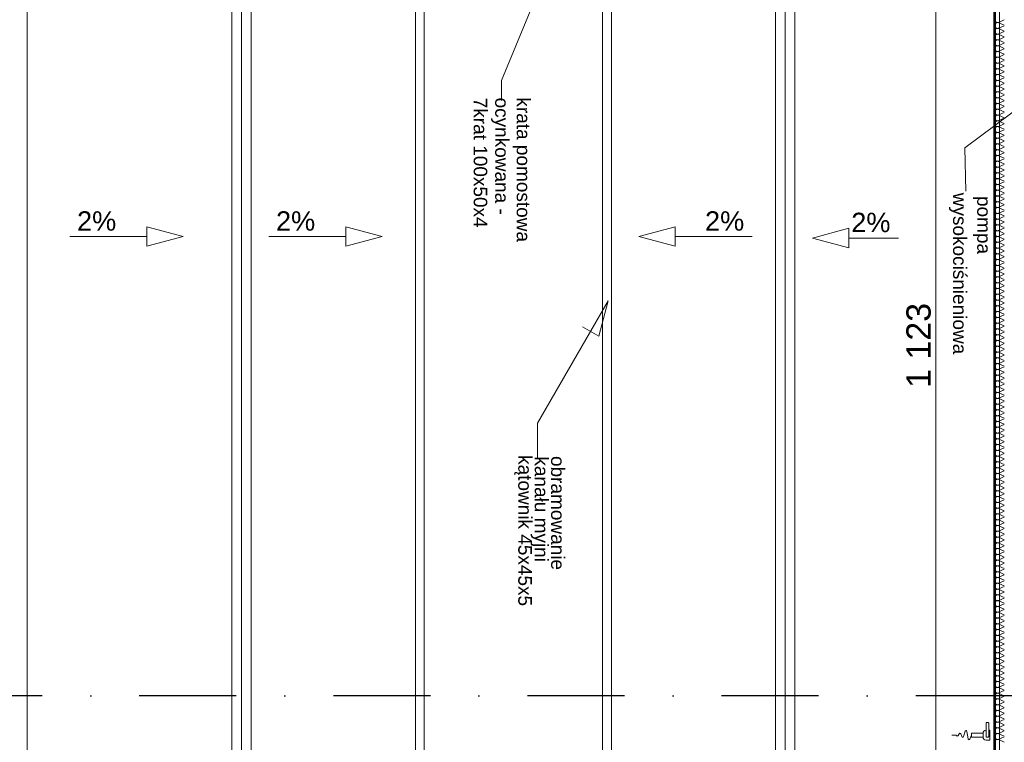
# Model space of a CAD drawing. Header units: millimetres. Extents: x 2016045 to 2079203, y -1576958 to -1542749.
# Tile 7 of 109: x 2024113 to 2029186, y -1563640 to -1559919. Entities that reach past the tile are written whole.
import ezdxf

# ---------------------------------------------------------------- set-up
doc = ezdxf.new("R2010")
doc.units = ezdxf.units.MM
doc.header["$MEASUREMENT"] = 0
doc.linetypes.add('OSIE', pattern=[1000, 500, -250, 0, -250])
for name, color, linetype, lineweight in [('a___cienka___0.15_Nr_pióra__5', 7, 'Continuous', 40), ('a___przekrojowa___0.5_Nr_pióra__1', 7, 'Continuous', 0), ('Budowlane - Opisy_Nr_pióra__1', 7, 'Continuous', 0), ('Budowlane - Opisy_Nr_pióra__7', 7, 'Continuous', 13), ('Konstrukcja - podkonstrukcja pod panele - belki_Nr_pióra__7', 7, 'Continuous', 13), ('Konstrukcja - Płyta - Zbrojenie Rozproszone_Nr_pióra__7', 7, 'Continuous', 13), ('Myjnia - podloga_Nr_pióra__7', 7, 'Continuous', 13), ('Wymiarowanie_Nr_pióra__1', 7, 'Continuous', 0), ('Wyposazenie Wew - Urzadzenia Sanitarne_Nr_pióra__6', 8, 'Continuous', 0)]:
    doc.layers.add(name, color=color, linetype=linetype, lineweight=lineweight)
for name, color, linetype, lineweight, true_color in [('Linie PT_Nr_pióra__13', 7, 'Continuous', 5, 0xb6b6b6), ('Myjnia - opisy zielone_Nr_pióra__11', 7, 'Continuous', 5, 0x6d6d6d), ('Myjnia - opisy zielone_Nr_pióra__12', 7, 'Continuous', 5, 0x9f9f9f), ('OSIE_Nr_pióra__2', 7, 'Continuous', 25, 0x0322fc), ('Wymiarowanie_Nr_pióra__3', 7, 'Continuous', 35, 0x008200)]:
    doc.layers.add(name, color=color, linetype=linetype, lineweight=lineweight, true_color=true_color)
doc.layers.add('Wymiarowanie', color=7, linetype='Continuous')
doc.styles.add('GENERATED_STYLE_1', font='arial.ttf')
doc.dimstyles.new('GENERATED_STYLE__2', dxfattribs={"dimtxt": 125, "dimasz": 114, "dimexe": 0.18, "dimexo": 0, "dimgap": 0.09, "dimtad": 1, "dimdec": 0, "dimlfac": 0.1, "dimzin": 0, "dimdsep": 46, "dimtxsty": 'GENERATED_STYLE_1', "dimblk": 'ARROWHEAD_2', "dimblk1": 'ARROWHEAD_2', "dimblk2": 'ARROWHEAD_2', "dimcen": 0.09, "dimclrd": 7, "dimclre": 7, "dimclrt": 7, "dimadec": 4, "dimazin": 0, "dimtfac": 1, "dimtdec": 4, "dimtmove": 2, "dimatfit": 3, "dimfxl": 0, "dimtolj": 1, "dimtzin": 0, "dimarcsym": 0})
doc.dimstyles.new('GENERATED_STYLE__3', dxfattribs={"dimtxt": 125, "dimasz": 114, "dimexe": 0.18, "dimexo": 0, "dimgap": 0.09, "dimtad": 1, "dimdec": 0, "dimlfac": 0.1, "dimzin": 0, "dimdsep": 46, "dimtxsty": 'GENERATED_STYLE_1', "dimblk": 'ARROWHEAD_2', "dimblk1": 'ARROWHEAD_2', "dimblk2": 'ARROWHEAD_2', "dimcen": 0.09, "dimclrd": 7, "dimclre": 7, "dimclrt": 7, "dimadec": 4, "dimazin": 0, "dimtfac": 1, "dimtdec": 4, "dimtmove": 0, "dimatfit": 3, "dimfxl": 0, "dimtolj": 1, "dimtzin": 0, "dimarcsym": 0})

# ---------------------------------------------------------------- blocks, each defined once
blk = doc.blocks.new('Izolacja cieplna 18_2')
at = {"layer": 'Linie PT_Nr_pióra__13', "linetype": 'Continuous'}
for p, q in [((3929.7, 49.2), (3942.1, 20.9)), ((3944.6, 20.9), (3957, 49.2)), ((3959.5, 49.2), (3971.9, 20.9)), ((3974.4, 20.9), (3986.8, 49.2)), ((3989.3, 49.2), (4001.6, 20.9)), ((4004.1, 20.9), (4016.5, 49.2)), ((4019, 49.2), (4031.4, 20.9)), ((4033.9, 20.9), (4046.3, 49.2)), ((4048.8, 49.2), (4061.2, 20.9)), ((4063.7, 20.9), (4076, 49.2)), ((4078.5, 49.2), (4090.9, 20.9)), ((4093.4, 20.9), (4105.8, 49.2)), ((4108.3, 49.2), (4120.7, 20.9)), ((4123.2, 20.9), (4135.6, 49.2)), ((4138.1, 49.2), (4150.4, 20.9)), ((4152.9, 20.9), (4165.3, 49.2)), ((4167.8, 49.2), (4180.2, 20.9)), ((4182.7, 20.9), (4195.1, 49.2)), ((4197.6, 49.2), (4210, 20.9)), ((4212.5, 20.9), (4224.9, 49.2)), ((4227.4, 49.2), (4239.7, 20.9)), ((4242.2, 20.9), (4254.6, 49.2)), ((4257.1, 49.2), (4269.5, 20.9)), ((4272, 20.9), (4284.4, 49.2)), ((4286.9, 49.2), (4299.3, 20.9)), ((4301.8, 20.9), (4314.1, 49.2)), ((4316.6, 49.2), (4329, 20.9)), ((4331.5, 20.9), (4343.9, 49.2)), ((4346.4, 49.2), (4358.8, 20.9)), ((4361.3, 20.9), (4373.7, 49.2)), ((4376.2, 49.2), (4388.5, 20.9)), ((4391, 20.9), (4403.4, 49.2)), ((4405.9, 49.2), (4418.3, 20.9)), ((4420.8, 20.9), (4433.2, 49.2)), ((4435.7, 49.2), (4448.1, 20.9)), ((4450.6, 20.9), (4462.9, 49.2)), ((4465.4, 49.2), (4477.8, 20.9)), ((4480.3, 20.9), (4492.7, 49.2)), ((4495.2, 49.2), (4507.6, 20.9)), ((4510.1, 20.9), (4522.5, 49.2)), ((4525, 49.2), (4537.3, 20.9)), ((4539.8, 20.9), (4552.2, 49.2)), ((4554.7, 49.2), (4567.1, 20.9)), ((4569.6, 20.9), (4582, 49.2)), ((4584.5, 49.2), (4596.9, 20.9)), ((4599.4, 20.9), (4611.7, 49.2)), ((4614.2, 49.2), (4626.6, 20.9)), ((4629.1, 20.9), (4641.5, 49.2)), ((4644, 49.2), (4656.4, 20.9)), ((4658.9, 20.9), (4671.3, 49.2)), ((4673.8, 49.2), (4686.2, 20.9)), ((4688.7, 20.9), (4701, 49.2)), ((4703.5, 49.2), (4715.9, 20.9)), ((4718.4, 20.9), (4730.8, 49.2)), ((4733.3, 49.2), (4745.7, 20.9)), ((4748.2, 20.9), (4760.6, 49.2)), ((4763.1, 49.2), (4775.4, 20.9)), ((4777.9, 20.9), (4790.3, 49.2)), ((4792.8, 49.2), (4805.2, 20.9)), ((4807.7, 20.9), (4820.1, 49.2)), ((4822.6, 49.2), (4835, 20.9)), ((4837.5, 20.9), (4849.8, 49.2)), ((4852.3, 49.2), (4864.7, 20.9)), ((4867.2, 20.9), (4879.6, 49.2)), ((4882.1, 49.2), (4894.5, 20.9)), ((4897, 20.9), (4909.4, 49.2)), ((4911.9, 49.2), (4924.2, 20.9)), ((4926.7, 20.9), (4939.1, 49.2)), ((4941.6, 49.2), (4954, 20.9)), ((4956.5, 20.9), (4968.9, 49.2)), ((4971.4, 49.2), (4983.8, 20.9)), ((4986.3, 20.9), (4998.6, 49.2)), ((5001.1, 49.2), (5013.5, 20.9)), ((5016, 20.9), (5028.4, 49.2)), ((5030.9, 49.2), (5043.3, 20.9)), ((5045.8, 20.9), (5058.2, 49.2)), ((5060.7, 49.2), (5073, 20.9)), ((5075.5, 20.9), (5087.9, 49.2)), ((5090.4, 49.2), (5102.8, 20.9)), ((5105.3, 20.9), (5117.7, 49.2)), ((5120.2, 49.2), (5132.6, 20.9)), ((5135.1, 20.9), (5147.4, 49.2)), ((5150, 49.2), (5162.3, 20.9)), ((5164.8, 20.9), (5177.2, 49.2)), ((5179.7, 49.2), (5192.1, 20.9)), ((5194.6, 20.9), (5207, 49.2)), ((5209.5, 49.2), (5221.9, 20.9)), ((5224.4, 20.9), (5236.7, 49.2)), ((5239.2, 49.2), (5251.6, 20.9)), ((5254.1, 20.9), (5266.5, 49.2)), ((5269, 49.2), (5281.4, 20.9)), ((5283.9, 20.9), (5296.3, 49.2)), ((5298.8, 49.2), (5311.1, 20.9)), ((5313.6, 20.9), (5326, 49.2)), ((5328.5, 49.2), (5340.9, 20.9)), ((5343.4, 20.9), (5355.8, 49.2)), ((5358.3, 49.2), (5370.7, 20.9)), ((5373.2, 20.9), (5385.5, 49.2)), ((5388, 49.2), (5400.4, 20.9)), ((5402.9, 20.9), (5415.3, 49.2)), ((5417.8, 49.2), (5430.2, 20.9)), ((5432.7, 20.9), (5445.1, 49.2)), ((5447.6, 49.2), (5459.9, 20.9)), ((5462.4, 20.9), (5474.8, 49.2)), ((5477.3, 49.2), (5489.7, 20.9)), ((5492.2, 20.9), (5504.6, 49.2)), ((5507.1, 49.2), (5519.5, 20.9)), ((5522, 20.9), (5534.3, 49.2)), ((5536.8, 49.2), (5549.2, 20.9)), ((5551.7, 20.9), (5564.1, 49.2)), ((5566.6, 49.2), (5579, 20.9)), ((5581.5, 20.9), (5593.9, 49.2)), ((5596.4, 49.2), (5608.7, 20.9)), ((5611.2, 20.9), (5623.6, 49.2)), ((5626.1, 49.2), (5638.5, 20.9)), ((5641, 20.9), (5653.4, 49.2)), ((5655.9, 49.2), (5668.3, 20.9)), ((5670.8, 20.9), (5683.2, 49.2)), ((5685.7, 49.2), (5698, 20.9)), ((5700.5, 20.9), (5712.9, 49.2)), ((5715.4, 49.2), (5727.8, 20.9)), ((5730.3, 20.9), (5742.7, 49.2)), ((5745.2, 49.2), (5757.6, 20.9)), ((5760.1, 20.9), (5772.4, 49.2)), ((5774.9, 49.2), (5787.3, 20.9)), ((5789.8, 20.9), (5802.2, 49.2)), ((5804.7, 49.2), (5817.1, 20.9)), ((5819.6, 20.9), (5832, 49.2)), ((5834.5, 49.2), (5846.8, 20.9)), ((5849.3, 20.9), (5861.7, 49.2)), ((5864.2, 49.2), (5876.6, 20.9)), ((5879.1, 20.9), (5891.5, 49.2)), ((5894, 49.2), (5906.4, 20.9)), ((5908.9, 20.9), (5921.2, 49.2)), ((5923.7, 49.2), (5936.1, 20.9)), ((5938.6, 20.9), (5951, 49.2)), ((5953.5, 49.2), (5965.9, 20.9)), ((5968.4, 20.9), (5980.8, 49.2)), ((5983.3, 49.2), (5995.6, 20.9)), ((5998.1, 20.9), (6010.5, 49.2)), ((6013, 49.2), (6025.4, 20.9)), ((6027.9, 20.9), (6040.3, 49.2)), ((6042.8, 49.2), (6055.2, 20.9)), ((6057.7, 20.9), (6070, 49.2)), ((6072.5, 49.2), (6084.9, 20.9)), ((6087.4, 20.9), (6099.8, 49.2)), ((6102.3, 49.2), (6114.7, 20.9)), ((6117.2, 20.9), (6129.6, 49.2)), ((6132.1, 49.2), (6144.5, 20.9)), ((6147, 20.9), (6159.3, 49.2)), ((6161.8, 49.2), (6174.2, 20.9)), ((6176.7, 20.9), (6189.1, 49.2)), ((6191.6, 49.2), (6204, 20.9)), ((6206.5, 20.9), (6218.9, 49.2)), ((6221.4, 49.2), (6233.7, 20.9)), ((6236.2, 20.9), (6248.6, 49.2)), ((6251.1, 49.2), (6263.5, 20.9)), ((6266, 20.9), (6278.4, 49.2)), ((6280.9, 49.2), (6293.3, 20.9)), ((6295.8, 20.9), (6308.1, 49.2)), ((6310.6, 49.2), (6323, 20.9)), ((6325.5, 20.9), (6337.9, 49.2)), ((6340.4, 49.2), (6352.8, 20.9)), ((6355.3, 20.9), (6367.7, 49.2)), ((6370.2, 49.2), (6382.5, 20.9)), ((6385, 20.9), (6397.4, 49.2)), ((6399.9, 49.2), (6412.3, 20.9)), ((6414.8, 20.9), (6427.2, 49.2)), ((6429.7, 49.2), (6442.1, 20.9)), ((6444.6, 20.9), (6456.9, 49.2)), ((6459.4, 49.2), (6471.8, 20.9)), ((6474.3, 20.9), (6486.7, 49.2)), ((6489.2, 49.2), (6501.6, 20.9)), ((6504.1, 20.9), (6516.5, 49.2)), ((6519, 49.2), (6531.3, 20.9)), ((6533.8, 20.9), (6546.2, 49.2)), ((6548.7, 49.2), (6561.1, 20.9)), ((6563.6, 20.9), (6576, 49.2)), ((6578.5, 49.2), (6590.9, 20.9)), ((6593.4, 20.9), (6605.8, 49.2)), ((6608.3, 49.2), (6620.6, 20.9)), ((6623.1, 20.9), (6635.5, 49.2)), ((6638, 49.2), (6650.4, 20.9)), ((6652.9, 20.9), (6665.3, 49.2)), ((6667.8, 49.2), (6680.2, 20.9)), ((6682.7, 20.9), (6695, 49.2)), ((6697.5, 49.2), (6709.9, 20.9)), ((6712.4, 20.9), (6724.8, 49.2)), ((6727.3, 49.2), (6739.7, 20.9)), ((6742.2, 20.9), (6754.6, 49.2)), ((6757.1, 49.2), (6769.4, 20.9)), ((6771.9, 20.9), (6784.3, 49.2)), ((6786.8, 49.2), (6799.2, 20.9)), ((6801.7, 20.9), (6814.1, 49.2)), ((6816.6, 49.2), (6829, 20.9)), ((6831.5, 20.9), (6843.8, 49.2)), ((6846.3, 49.2), (6858.7, 20.9)), ((6861.2, 20.9), (6873.6, 49.2)), ((6876.1, 49.2), (6888.5, 20.9)), ((6891, 20.9), (6903.4, 49.2)), ((6905.9, 49.2), (6918.2, 20.9)), ((6920.7, 20.9), (6933.1, 49.2)), ((6935.6, 49.2), (6948, 20.9)), ((6950.5, 20.9), (6962.9, 49.2)), ((6965.4, 49.2), (6977.8, 20.9)), ((6980.3, 20.9), (6992.6, 49.2)), ((6995.1, 49.2), (7007.5, 20.9)), ((7010, 20.9), (7022.4, 49.2)), ((7024.9, 49.2), (7037.3, 20.9)), ((7039.8, 20.9), (7052.2, 49.2)), ((7054.7, 49.2), (7067.1, 20.9)), ((7069.6, 20.9), (7081.9, 49.2)), ((7084.4, 49.2), (7096.8, 20.9)), ((7099.3, 20.9), (7111.7, 49.2)), ((7114.2, 49.2), (7126.6, 20.9)), ((7129.1, 20.9), (7141.5, 49.2)), ((7144, 49.2), (7156.3, 20.9)), ((7158.8, 20.9), (7171.2, 49.2)), ((7173.7, 49.2), (7186.1, 20.9)), ((7188.6, 20.9), (7201, 49.2)), ((7203.5, 49.2), (7215.9, 20.9)), ((7218.4, 20.9), (7230.7, 49.2)), ((7233.2, 49.2), (7245.6, 20.9)), ((7248.1, 20.9), (7260.5, 49.2)), ((7263, 49.2), (7275.4, 20.9)), ((7277.9, 20.9), (7290.3, 49.2)), ((7292.8, 49.2), (7305.1, 20.9)), ((7307.6, 20.9), (7320, 49.2)), ((7322.5, 49.2), (7334.9, 20.9)), ((7337.4, 20.9), (7349.8, 49.2)), ((7352.3, 49.2), (7364.7, 20.9)), ((7367.2, 20.9), (7379.5, 49.2)), ((7382, 49.2), (7394.4, 20.9)), ((7396.9, 20.9), (7409.3, 49.2)), ((7411.8, 49.2), (7424.2, 20.9)), ((7426.7, 20.9), (7439.1, 49.2)), ((7441.6, 49.2), (7453.9, 20.9)), ((7456.4, 20.9), (7468.8, 49.2)), ((7471.3, 49.2), (7483.7, 20.9)), ((7486.2, 20.9), (7498.6, 49.2)), ((7501.1, 49.2), (7513.5, 20.9)), ((7516, 20.9), (7528.4, 49.2)), ((7530.9, 49.2), (7543.2, 20.9)), ((7545.7, 20.9), (7558.1, 49.2)), ((7560.6, 49.2), (7573, 20.9)), ((7575.5, 20.9), (7587.9, 49.2)), ((7590.4, 49.2), (7602.8, 20.9)), ((7605.3, 20.9), (7617.6, 49.2)), ((7620.1, 49.2), (7632.5, 20.9)), ((7635, 20.9), (7647.4, 49.2))]:
    blk.add_line(p, q, dxfattribs=at)
for centre, start, end in [((3928.5, 14.9), 270, 23.6513), ((3958.2, 14.9), 156.3487, 270), ((3958.2, 14.9), 270, 23.6513), ((3988, 14.9), 156.3487, 270), ((3988, 14.9), 270, 23.6513), ((4017.8, 14.9), 156.3487, 270), ((4017.8, 14.9), 270, 23.6513), ((4047.5, 14.9), 156.3487, 270), ((4047.5, 14.9), 270, 23.6513), ((4077.3, 14.9), 156.3487, 270), ((4077.3, 14.9), 270, 23.6513), ((4107.1, 14.9), 156.3487, 270), ((4107.1, 14.9), 270, 23.6513), ((4136.8, 14.9), 156.3487, 270), ((4136.8, 14.9), 270, 23.6513), ((4166.6, 14.9), 156.3487, 270), ((4166.6, 14.9), 270, 23.6513), ((4196.3, 14.9), 156.3487, 270), ((4196.3, 14.9), 270, 23.6513), ((4226.1, 14.9), 156.3487, 270), ((4226.1, 14.9), 270, 23.6513), ((4255.9, 14.9), 156.3487, 270), ((4255.9, 14.9), 270, 23.6513), ((4285.6, 14.9), 156.3487, 270), ((4285.6, 14.9), 270, 23.6513), ((4315.4, 14.9), 156.3487, 270), ((4315.4, 14.9), 270, 23.6513), ((4345.1, 14.9), 156.3487, 270), ((4345.1, 14.9), 270, 23.6513), ((4374.9, 14.9), 156.3487, 270), ((4374.9, 14.9), 270, 23.6513), ((4404.7, 14.9), 156.3487, 270), ((4404.7, 14.9), 270, 23.6513), ((4434.4, 14.9), 156.3487, 270), ((4434.4, 14.9), 270, 23.6513), ((4464.2, 14.9), 156.3487, 270), ((4464.2, 14.9), 270, 23.6513), ((4494, 14.9), 156.3487, 270), ((4494, 14.9), 270, 23.6513), ((4523.7, 14.9), 156.3487, 270), ((4523.7, 14.9), 270, 23.6513), ((4553.5, 14.9), 156.3487, 270), ((4553.5, 14.9), 270, 23.6513), ((4583.2, 14.9), 156.3487, 270), ((4583.2, 14.9), 270, 23.6513), ((4613, 14.9), 156.3487, 270), ((4613, 14.9), 270, 23.6513), ((4642.8, 14.9), 156.3487, 270), ((4642.8, 14.9), 270, 23.6513), ((4672.5, 14.9), 156.3487, 270), ((4672.5, 14.9), 270, 23.6513), ((4702.3, 14.9), 156.3487, 270), ((4702.3, 14.9), 270, 23.6513), ((4732, 14.9), 156.3487, 270), ((4732, 14.9), 270, 23.6513), ((4761.8, 14.9), 156.3487, 270), ((4761.8, 14.9), 270, 23.6513), ((4791.6, 14.9), 156.3487, 270), ((4791.6, 14.9), 270, 23.6513), ((4821.3, 14.9), 156.3487, 270), ((4821.3, 14.9), 270, 23.6513), ((4851.1, 14.9), 156.3487, 270), ((4851.1, 14.9), 270, 23.6513), ((4880.8, 14.9), 156.3487, 270), ((4880.8, 14.9), 270, 23.6513), ((4910.6, 14.9), 156.3487, 270), ((4910.6, 14.9), 270, 23.6513), ((4940.4, 14.9), 156.3487, 270), ((4940.4, 14.9), 270, 23.6513), ((4970.1, 14.9), 156.3487, 270), ((4970.1, 14.9), 270, 23.6513), ((4999.9, 14.9), 156.3487, 270), ((4999.9, 14.9), 270, 23.6513), ((5029.7, 14.9), 156.3487, 270), ((5029.7, 14.9), 270, 23.6513), ((5059.4, 14.9), 156.3487, 270), ((5059.4, 14.9), 270, 23.6513), ((5089.2, 14.9), 156.3487, 270), ((5089.2, 14.9), 270, 23.6513), ((5118.9, 14.9), 156.3487, 270), ((5118.9, 14.9), 270, 23.6513), ((5148.7, 14.9), 156.3487, 270), ((5148.7, 14.9), 270, 23.6513), ((5178.5, 14.9), 156.3487, 270), ((5178.5, 14.9), 270, 23.6513), ((5208.2, 14.9), 156.3487, 270), ((5208.2, 14.9), 270, 23.6513), ((5238, 14.9), 156.3487, 270), ((5238, 14.9), 270, 23.6513), ((5267.7, 14.9), 156.3487, 270), ((5267.7, 14.9), 270, 23.6513), ((5297.5, 14.9), 156.3487, 270), ((5297.5, 14.9), 270, 23.6513), ((5327.3, 14.9), 156.3487, 270), ((5327.3, 14.9), 270, 23.6513), ((5357, 14.9), 156.3487, 270), ((5357, 14.9), 270, 23.6513), ((5386.8, 14.9), 156.3487, 270), ((5386.8, 14.9), 270, 23.6513), ((5416.6, 14.9), 156.3487, 270), ((5416.6, 14.9), 270, 23.6513), ((5446.3, 14.9), 156.3487, 270), ((5446.3, 14.9), 270, 23.6513), ((5476.1, 14.9), 156.3487, 270), ((5476.1, 14.9), 270, 23.6513), ((5505.8, 14.9), 156.3487, 270), ((5505.8, 14.9), 270, 23.6513), ((5535.6, 14.9), 156.3487, 270), ((5535.6, 14.9), 270, 23.6513), ((5565.4, 14.9), 156.3487, 270), ((5565.4, 14.9), 270, 23.6513), ((5595.1, 14.9), 156.3487, 270), ((5595.1, 14.9), 270, 23.6513), ((5624.9, 14.9), 156.3487, 270), ((5624.9, 14.9), 270, 23.6513), ((5654.6, 14.9), 156.3487, 270), ((5654.6, 14.9), 270, 23.6513), ((5684.4, 14.9), 156.3487, 270), ((5684.4, 14.9), 270, 23.6513), ((5714.2, 14.9), 156.3487, 270), ((5714.2, 14.9), 270, 23.6513), ((5743.9, 14.9), 156.3487, 270), ((5743.9, 14.9), 270, 23.6513), ((5773.7, 14.9), 156.3487, 270), ((5773.7, 14.9), 270, 23.6513), ((5803.4, 14.9), 156.3487, 270), ((5803.4, 14.9), 270, 23.6513), ((5833.2, 14.9), 156.3487, 270), ((5833.2, 14.9), 270, 23.6513), ((5863, 14.9), 156.3487, 270), ((5863, 14.9), 270, 23.6513), ((5892.7, 14.9), 156.3487, 270), ((5892.7, 14.9), 270, 23.6513), ((5922.5, 14.9), 156.3487, 270), ((5922.5, 14.9), 270, 23.6513), ((5952.3, 14.9), 156.3487, 270), ((5952.3, 14.9), 270, 23.6513), ((5982, 14.9), 156.3487, 270), ((5982, 14.9), 270, 23.6513), ((6011.8, 14.9), 156.3487, 270), ((6011.8, 14.9), 270, 23.6513), ((6041.5, 14.9), 156.3487, 270), ((6041.5, 14.9), 270, 23.6513), ((6071.3, 14.9), 156.3487, 270), ((6071.3, 14.9), 270, 23.6513), ((6101.1, 14.9), 156.3487, 270), ((6101.1, 14.9), 270, 23.6513), ((6130.8, 14.9), 156.3487, 270), ((6130.8, 14.9), 270, 23.6513), ((6160.6, 14.9), 156.3487, 270), ((6160.6, 14.9), 270, 23.6513), ((6190.3, 14.9), 156.3487, 270), ((6190.3, 14.9), 270, 23.6513), ((6220.1, 14.9), 156.3487, 270), ((6220.1, 14.9), 270, 23.6513), ((6249.9, 14.9), 156.3487, 270), ((6249.9, 14.9), 270, 23.6513), ((6279.6, 14.9), 156.3487, 270), ((6279.6, 14.9), 270, 23.6513), ((6309.4, 14.9), 156.3487, 270), ((6309.4, 14.9), 270, 23.6513), ((6339.2, 14.9), 156.3487, 270), ((6339.2, 14.9), 270, 23.6513), ((6368.9, 14.9), 156.3487, 270), ((6368.9, 14.9), 270, 23.6513), ((6398.7, 14.9), 156.3487, 270), ((6398.7, 14.9), 270, 23.6513), ((6428.4, 14.9), 156.3487, 270), ((6428.4, 14.9), 270, 23.6513), ((6458.2, 14.9), 156.3487, 270), ((6458.2, 14.9), 270, 23.6513), ((6488, 14.9), 156.3487, 270), ((6488, 14.9), 270, 23.6513), ((6517.7, 14.9), 156.3487, 270), ((6517.7, 14.9), 270, 23.6513), ((6547.5, 14.9), 156.3487, 270), ((6547.5, 14.9), 270, 23.6513), ((6577.2, 14.9), 156.3487, 270), ((6577.2, 14.9), 270, 23.6513), ((6607, 14.9), 156.3487, 270), ((6607, 14.9), 270, 23.6513), ((6636.8, 14.9), 156.3487, 270), ((6636.8, 14.9), 270, 23.6513), ((6666.5, 14.9), 156.3487, 270), ((6666.5, 14.9), 270, 23.6513), ((6696.3, 14.9), 156.3487, 270), ((6696.3, 14.9), 270, 23.6513), ((6726, 14.9), 156.3487, 270), ((6726, 14.9), 270, 23.6513), ((6755.8, 14.9), 156.3487, 270), ((6755.8, 14.9), 270, 23.6513), ((6785.6, 14.9), 156.3487, 270), ((6785.6, 14.9), 270, 23.6513), ((6815.3, 14.9), 156.3487, 270), ((6815.3, 14.9), 270, 23.6513), ((6845.1, 14.9), 156.3487, 270), ((6845.1, 14.9), 270, 23.6513), ((6874.9, 14.9), 156.3487, 270), ((6874.9, 14.9), 270, 23.6513), ((6904.6, 14.9), 156.3487, 270), ((6904.6, 14.9), 270, 23.6513), ((6934.4, 14.9), 156.3487, 270), ((6934.4, 14.9), 270, 23.6513), ((6964.1, 14.9), 156.3487, 270), ((6964.1, 14.9), 270, 23.6513), ((6993.9, 14.9), 156.3487, 270), ((6993.9, 14.9), 270, 23.6513), ((7023.7, 14.9), 156.3487, 270), ((7023.7, 14.9), 270, 23.6513), ((7053.4, 14.9), 156.3487, 270), ((7053.4, 14.9), 270, 23.6513), ((7083.2, 14.9), 156.3487, 270), ((7083.2, 14.9), 270, 23.6513), ((7112.9, 14.9), 156.3487, 270), ((7112.9, 14.9), 270, 23.6513), ((7142.7, 14.9), 156.3487, 270), ((7142.7, 14.9), 270, 23.6513), ((7172.5, 14.9), 156.3487, 270), ((7172.5, 14.9), 270, 23.6513), ((7202.2, 14.9), 156.3487, 270), ((7202.2, 14.9), 270, 23.6513), ((7232, 14.9), 156.3487, 270), ((7232, 14.9), 270, 23.6513), ((7261.8, 14.9), 156.3487, 270), ((7261.8, 14.9), 270, 23.6513), ((7291.5, 14.9), 156.3487, 270), ((7291.5, 14.9), 270, 23.6513), ((7321.3, 14.9), 156.3487, 270), ((7321.3, 14.9), 270, 23.6513), ((7351, 14.9), 156.3487, 270), ((7351, 14.9), 270, 23.6513), ((7380.8, 14.9), 156.3487, 270), ((7380.8, 14.9), 270, 23.6513), ((7410.6, 14.9), 156.3487, 270), ((7410.6, 14.9), 270, 23.6513), ((7440.3, 14.9), 156.3487, 270), ((7440.3, 14.9), 270, 23.6513), ((7470.1, 14.9), 156.3487, 270), ((7470.1, 14.9), 270, 23.6513), ((7499.8, 14.9), 156.3487, 270), ((7499.8, 14.9), 270, 23.6513), ((7529.6, 14.9), 156.3487, 270), ((7529.6, 14.9), 270, 23.6513), ((7559.4, 14.9), 156.3487, 270), ((7559.4, 14.9), 270, 23.6513), ((7589.1, 14.9), 156.3487, 270), ((7589.1, 14.9), 270, 23.6513), ((7618.9, 14.9), 156.3487, 270), ((7618.9, 14.9), 270, 23.6513), ((7648.6, 14.9), 156.3487, 270)]:
    blk.add_arc(centre, 14.9, start, end, dxfattribs=at)
blk = doc.blocks.new('*D122', base_point=(1682719.6, -1237567.4))
at = {"layer": 'Wymiarowanie_Nr_pióra__1', "linetype": 'Continuous'}
for p, q in [((2028833.1, -1555985.9), (2028833.1, -1555912.6)), ((2028945.6, -1555985.9), (2028720.6, -1555985.9)), ((2028833.1, -1567215.9), (2028833.1, -1555985.9)), ((2028945.6, -1567215.9), (2028720.6, -1567215.9)), ((2028833.1, -1567289.3), (2028833.1, -1567215.9))]:
    blk.add_line(p, q, dxfattribs=at)
at = {"layer": 'Wymiarowanie_Nr_pióra__3', "linetype": 'Continuous'}
for p, q in [((2028908.1, -1556029.2), (2028758.1, -1555942.6)), ((2028758.1, -1567172.6), (2028908.1, -1567259.2))]:
    blk.add_line(p, q, dxfattribs=at)
at = {"layer": 'Wymiarowanie_Nr_pióra__1', "insert": (2028808.1, -1561814.6), "char_height": 125, "attachment_point": 7, "rotation": 90, "style": 'GENERATED_STYLE_1'}
blk.add_mtext('\\A1;{\\fArial|b0|i0|c238|p38;1\xa0123}', dxfattribs=at)
blk = doc.blocks.new('ARROWHEAD_2')
at = {"color": 0, "linetype": 'Continuous', "lineweight": 0}
for p, q in [((-0.378, -0.655), (0.378, 0.655)), ((0, 0), (-1, 0))]:
    blk.add_line(p, q, dxfattribs=at)
blk = doc.blocks.new('*D125', base_point=(1682719.6, -1237567.4))
at = {"layer": 'Wymiarowanie_Nr_pióra__1', "linetype": 'Continuous'}
for p, q in [((2044173.5, -1559800.9), (2043948.5, -1559800.9)), ((2044061, -1563400.9), (2044061, -1559800.9)), ((2044173.5, -1563400.9), (2043948.5, -1563400.9))]:
    blk.add_line(p, q, dxfattribs=at)
at = {"layer": 'Wymiarowanie_Nr_pióra__3', "linetype": 'Continuous'}
for p, q in [((2043986, -1559757.6), (2044136, -1559844.2)), ((2043986, -1563357.6), (2044136, -1563444.2))]:
    blk.add_line(p, q, dxfattribs=at)
at = {"layer": 'Wymiarowanie_Nr_pióra__1', "insert": (2044036, -1561743.2), "char_height": 125, "attachment_point": 7, "rotation": 90, "style": 'GENERATED_STYLE_1'}
blk.add_mtext('\\A1;{\\fArial|b0|i0|c238|p38;360}', dxfattribs=at)
blk = doc.blocks.new('*D142', base_point=(1682719.6, -1237567.4))
at = {"layer": 'Wymiarowanie_Nr_pióra__1', "linetype": 'Continuous'}
for p, q in [((2021278.9, -1559800.9), (2021053.9, -1559800.9)), ((2021166.4, -1563400.9), (2021166.4, -1559800.9)), ((2021278.9, -1563400.9), (2021053.9, -1563400.9))]:
    blk.add_line(p, q, dxfattribs=at)
at = {"layer": 'Wymiarowanie_Nr_pióra__3', "linetype": 'Continuous'}
for p, q in [((2021091.4, -1559757.6), (2021241.4, -1559844.2)), ((2021091.4, -1563357.6), (2021241.4, -1563444.2))]:
    blk.add_line(p, q, dxfattribs=at)
at = {"layer": 'Wymiarowanie_Nr_pióra__1', "insert": (2021141.4, -1561743.2), "char_height": 125, "attachment_point": 7, "rotation": 90, "style": 'GENERATED_STYLE_1'}
blk.add_mtext('\\A1;{\\fArial|b0|i0|c238|p38;360}', dxfattribs=at)
blk = doc.blocks.new('*D179', base_point=(1682719.6, -1237567.4))
at = {"layer": 'Wymiarowanie_Nr_pióra__1', "linetype": 'Continuous'}
for p, q in [((2021416.4, -1552270.9), (2021416.4, -1552197.6)), ((2021528.9, -1552270.9), (2021303.9, -1552270.9)), ((2021416.4, -1567330.9), (2021416.4, -1552270.9)), ((2021528.9, -1567330.9), (2021303.9, -1567330.9)), ((2021416.4, -1567404.3), (2021416.4, -1567330.9))]:
    blk.add_line(p, q, dxfattribs=at)
at = {"layer": 'Wymiarowanie_Nr_pióra__3', "linetype": 'Continuous'}
for p, q in [((2021491.4, -1552314.2), (2021341.4, -1552227.6)), ((2021341.4, -1567287.6), (2021491.4, -1567374.2))]:
    blk.add_line(p, q, dxfattribs=at)
at = {"layer": 'Wymiarowanie_Nr_pióra__1', "insert": (2021391.4, -1560447), "char_height": 125, "attachment_point": 7, "rotation": 90, "style": 'GENERATED_STYLE_1'}
blk.add_mtext('\\A1;{\\fArial|b0|i0|c238|p38;1\xa0506}', dxfattribs=at)

msp = doc.modelspace()

# ---------------------------------------------------------------- linework, layer by layer
at = {"layer": 'a___cienka___0.15_Nr_pióra__5', "linetype": 'Continuous'}
msp.add_line((2029136.7, -1555990.9), (2029136.7, -1567210.9), dxfattribs=at)
at = {"layer": 'a___przekrojowa___0.5_Nr_pióra__1', "linetype": 'Continuous'}
msp.add_line((2029131.7, -1555990.9), (2029131.7, -1567210.9), dxfattribs=at)
at = {"layer": 'Budowlane - Opisy_Nr_pióra__1', "linetype": 'Continuous'}
for p, q in [((2024955.7, -1561035.8), (2024769.1, -1560985.8)), ((2024769.1, -1560985.8), (2024769.1, -1561085.8)), ((2025980.7, -1561035.8), (2025794.1, -1560985.8)), ((2025794.1, -1560985.8), (2025794.1, -1561085.8)), ((2027302.8, -1561035.8), (2027489.4, -1560985.8)), ((2027489.4, -1561085.8), (2027489.4, -1560985.8)), ((2028197.6, -1561043.3), (2028384.2, -1560993.3)), ((2028384.2, -1561093.3), (2028384.2, -1560993.3)), ((2024371.8, -1561035.8), (2024769.1, -1561035.8)), ((2024955.7, -1561035.8), (2024769.1, -1561085.8)), ((2025396.7, -1561035.8), (2025794.1, -1561035.8)), ((2025980.7, -1561035.8), (2025794.1, -1561085.8)), ((2027302.8, -1561035.8), (2027489.4, -1561085.8)), ((2027886.7, -1561035.8), (2027489.4, -1561035.8)), ((2028197.6, -1561043.3), (2028384.2, -1561093.3)), ((2028640.1, -1561043.3), (2028384.2, -1561043.3)), ((2027145.7, -1561366.9), (2027054.5, -1561524.9)), ((2027096.8, -1561549.3), (2027145.7, -1561366.9)), ((2027012.2, -1561500.4), (2027096.8, -1561549.3))]:
    msp.add_line(p, q, dxfattribs=at)
at = {"layer": 'Budowlane - Opisy_Nr_pióra__7', "linetype": 'Continuous', "flags": 128}
for points in [[(2026866.8, -1559575.6), (2026595, -1560231.7), (2026594.8, -1560335.4)], [(2027145.7, -1561366.9), (2026781.7, -1561997.2), (2026781.7, -1562179.6)]]:
    msp.add_lwpolyline(points, dxfattribs=at)
at = {"layer": 'Konstrukcja - podkonstrukcja pod panele - belki_Nr_pióra__7', "linetype": 'Continuous'}
msp.add_line((2029161.7, -1556040.9), (2029161.7, -1567160.9), dxfattribs=at)
at = {"layer": 'Konstrukcja - Płyta - Zbrojenie Rozproszone_Nr_pióra__7', "linetype": 'Continuous'}
for p, q in [((2025206.7, -1557100.9), (2025206.7, -1566100.9)), ((2025306.7, -1557100.9), (2025306.7, -1566100.9)), ((2028006.7, -1557100.9), (2028006.7, -1566100.9)), ((2028106.7, -1557100.9), (2028106.7, -1566100.9))]:
    msp.add_line(p, q, dxfattribs=at)
at = {"layer": 'Konstrukcja - Płyta - Zbrojenie Rozproszone_Nr_pióra__7', "linetype": 'Continuous', "flags": 128}
for points in [[(2029161.7, -1556090.9), (2029161.7, -1567110.9), (2024151.7, -1567110.9), (2024151.7, -1556090.9)], [(2027161.7, -1557845.9), (2026151.7, -1557845.9), (2026151.7, -1565355.9), (2027161.7, -1565355.9)], [(2027116.7, -1557890.9), (2026196.7, -1557890.9), (2026196.7, -1565310.9), (2027116.7, -1565310.9)]]:
    msp.add_lwpolyline(points, close=True, dxfattribs=at)
at = {"layer": 'Myjnia - opisy zielone_Nr_pióra__12', "linetype": 'Continuous', "flags": 128}
msp.add_lwpolyline([(2029372.7, -1560289.9), (2028981.7, -1560578.7), (2028987.3, -1560802.2)], dxfattribs=at)
at = {"layer": 'Myjnia - podloga_Nr_pióra__7', "linetype": 'Continuous'}
for p, q in [((2025206.7, -1561600.9), (2025206.7, -1557100.9)), ((2025256.7, -1557100.9), (2025256.7, -1566100.9)), ((2025306.7, -1557100.9), (2025306.7, -1561600.9)), ((2028006.7, -1561600.9), (2028006.7, -1557100.9)), ((2028056.7, -1557100.9), (2028056.7, -1566100.9)), ((2028106.7, -1557100.9), (2028106.7, -1561600.9)), ((2025206.7, -1566100.9), (2025206.7, -1561600.9)), ((2025306.7, -1561600.9), (2025306.7, -1566100.9)), ((2028006.7, -1566100.9), (2028006.7, -1561600.9)), ((2028106.7, -1561600.9), (2028106.7, -1566100.9))]:
    msp.add_line(p, q, dxfattribs=at)
at = {"layer": 'OSIE_Nr_pióra__2', "linetype": 'OSIE'}
msp.add_line((2044231, -1563400.9), (2020876.3, -1563400.9), dxfattribs=at)
at = {"layer": 'Wyposazenie Wew - Urzadzenia Sanitarne_Nr_pióra__6', "linetype": 'Continuous', "flags": 128}
msp.add_lwpolyline([(2029096.7, -1563613), (2029101.7, -1563613, 0.414214), (2029106.7, -1563608), (2029106.7, -1563542.5, 0.414214), (2029101.7, -1563537.5), (2029096.7, -1563537.5, 0.414214), (2029091.7, -1563542.5), (2029091.7, -1563608, 0.414214)], format="xyb", close=True, dxfattribs=at)
for points in [[(2029016.7, -1563603), (2029008.4, -1563623.1, -0.763382), (2028998.9, -1563621.9), (2028993.4, -1563583.5, 0.812896), (2028983.6, -1563582.9), (2028976, -1563610.4, -0.742851), (2028966.5, -1563610.6), (2028961.8, -1563596.5, 0.673417), (2028952.6, -1563595.9), (2028948.4, -1563604.6, -0.705472), (2028939, -1563603.5), (2028938.9, -1563603), (2028916.2, -1563603)], [(2029091.7, -1563578, 0.414214), (2029076.7, -1563593), (2029076.7, -1563613, 0.414214), (2029091.7, -1563628), (2029111.7, -1563628), (2029111.7, -1563578), (2029106.7, -1563578)]]:
    msp.add_lwpolyline(points, format="xyb", dxfattribs=at)
msp.add_lwpolyline([(2029076.7, -1563613), (2029076.7, -1563593), (2029016.7, -1563593), (2029016.7, -1563613)], close=True, dxfattribs=at)

# ---------------------------------------------------------------- block references
at = {"layer": 'Linie PT_Nr_pióra__13', "linetype": 'Continuous', "zscale": 1000, "rotation": 270}
msp.add_blockref('Izolacja cieplna 18_2', (2029136.7, -1555990.9), dxfattribs=at)

# ---------------------------------------------------------------- texts
at = {"layer": 'Budowlane - Opisy_Nr_pióra__7', "linetype": 'Continuous', "char_height": 70, "attachment_point": 9, "rotation": 270, "style": 'GENERATED_STYLE_1'}
for s, insert in [('\\A1;{\\fArial|b0|i0|c238|p38;ocynkowana -}', (2026541.9, -1560923.8)), ('\\A1;{\\fArial|b0|i0|c238|p38;krata pomostowa}', (2026652.8, -1561063.9)), ('\\A1;{\\fArial|b0|i0|c238|p38;7krat 100x50x4}', (2026451.2, -1560989.7)), ('\\A1;{\\fArial|b0|i0|c238|p38;kanału myjni}', (2026745.9, -1562711.1)), ('\\A1;{\\fArial|b0|i0|c238|p38;kątownik 45x45x5}', (2026660.7, -1562938.3)), ('\\A1;{\\fArial|b0|i0|c238|p38;obramowanie}', (2026850.1, -1562752.7))]:
    msp.add_mtext(s, dxfattribs=dict(at, insert=insert))
at = {"layer": 'Budowlane - Opisy_Nr_pióra__7', "linetype": 'Continuous', "char_height": 100, "attachment_point": 9, "style": 'GENERATED_STYLE_1'}
for insert in [(2024610.7, -1561006.6), (2025635.7, -1561006.6), (2027846, -1561006.6), (2028599.4, -1561014.1)]:
    msp.add_mtext('\\A1;{\\fArial|b0|i0|c238|p38;2%}', dxfattribs=dict(at, insert=insert))
at = {"layer": 'Myjnia - opisy zielone_Nr_pióra__11', "linetype": 'Continuous', "char_height": 70, "attachment_point": 9, "rotation": 270, "style": 'GENERATED_STYLE_1'}
for s, insert in [('\\A1;{\\fArial|b0|i0|c238|p38;wysokociśnieniowa}', (2028900.9, -1561641.8)), ('\\A1;{\\fArial|b0|i0|c238|p38;pompa}', (2029025.2, -1561125.9))]:
    msp.add_mtext(s, dxfattribs=dict(at, insert=insert))

# ---------------------------------------------------------------- dimensions: what is measured, and where the dimension line sits
at = {"layer": 'Wymiarowanie', "linetype": 'Continuous'}
for base, p1, p2, dimstyle, picture, middle in [((2021416.4, -1552270.9), (2023749.9, -1567330.9), (2031349.9, -1552270.9), 'GENERATED_STYLE__2', '*D179', (2021328.9, -1560233.3)), ((2028833.1, -1555985.9), (2028991.7, -1567215.9), (2029100.3, -1555985.9), 'GENERATED_STYLE__3', '*D122', (2028745.6, -1561600.9)), ((2044061, -1559800.9), (2044231, -1563400.9), (2020876.3, -1559800.9), 'GENERATED_STYLE__3', '*D125', (2043973.5, -1561600.9)), ((2021166.4, -1559800.9), (2020876.3, -1563400.9), (2044226, -1559800.9), 'GENERATED_STYLE__3', '*D142', (2021078.9, -1561600.9))]:
    dim = msp.add_linear_dim(base=base, p1=p1, p2=p2, angle=90, dimstyle=dimstyle, dxfattribs=at)
    dim.commit()
    dim.dimension.update_dxf_attribs({"geometry": picture, "text_midpoint": middle, "dimtype": 160, "text_rotation": 90})

doc.saveas('drawing.dxf')
